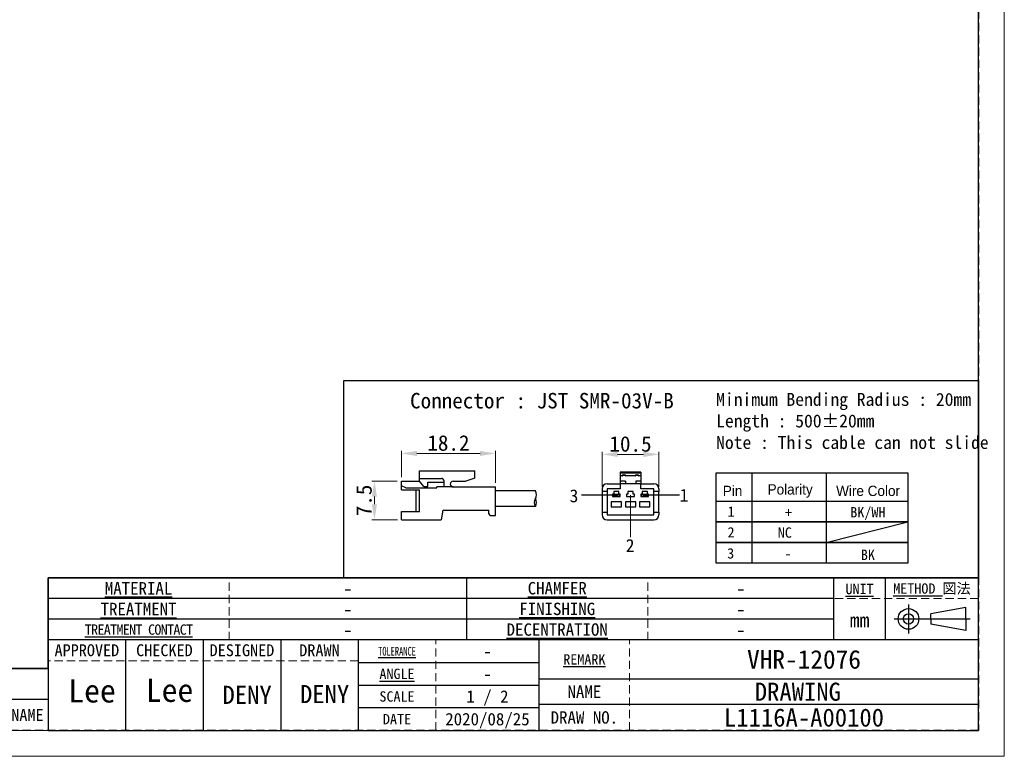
# Model space of a CAD drawing. Header units: millimetres. Extents: x -201 to 202, y 143 to 428.
# Tile 2 of 5: x 11 to 202, y 143 to 285. Entities that reach past the tile are written whole.
import ezdxf
from ezdxf.enums import TextEntityAlignment as Align

# ---------------------------------------------------------------- set-up
doc = ezdxf.new("R2010")
doc.units = ezdxf.units.MM
doc.header["$LTSCALE"] = 0.25
doc.linetypes.add('HIDDEN', pattern=[9.525, 6.35, -3.175])
doc.layers.add('CABLE 3P', color=7, linetype='Continuous')
doc.layers.add('FORM', color=7, linetype='Continuous')
doc.layers.add('DIMENSION', color=6, linetype='Continuous', lineweight=9)
doc.layers.add('TXT1', color=5, linetype='Continuous', lineweight=15)
doc.layers.add('EMPTY LINE', color=252, linetype='Continuous', lineweight=0, plot=False)
doc.styles.add('(TNK)aSS', font='txt', dxfattribs={"width": 0.75, "oblique": 15, "height": 3.5})
doc.styles.get("Standard").update_dxf_attribs({"font": 'arial.ttf'})
doc.styles.add('takachi1', font='msgothic.ttc', dxfattribs={"height": 2.5})
doc.styles.add('VS Standard', font='msgothic.ttc', dxfattribs={"height": 3})
doc.styles.add('VS Standard(小)', font='txt', dxfattribs={"height": 2.4})
doc.dimstyles.new('TMIZO', dxfattribs={"dimscale": 0, "dimtxt": 3.5, "dimasz": 3, "dimexe": 0.5, "dimexo": 0.8, "dimgap": 0.5, "dimtad": 3, "dimtoh": 1, "dimdec": 1, "dimrnd": 0.005, "dimdsep": 46, "dimtxsty": '(TNK)aSS', "dimcen": 0, "dimclrd": 5, "dimclre": 5, "dimclrt": 5, "dimaunit": 1, "dimadec": 0, "dimazin": 2, "dimtfac": 1, "dimtdec": 1, "dimtmove": 0, "dimatfit": 3, "dimfxl": 1, "dimtzin": 0, "dimlwd": -1, "dimlwe": -1, "dimarcsym": 0})

# ---------------------------------------------------------------- blocks, each defined once
blk = doc.blocks.new('表題欄金物用_ver2.0.0')
at = {"layer": 'FORM', "color": 0}
for p, q in [((-11, 40.5), (-191, 40.5)), ((-191, 40.5), (-191, 28.5)), ((-110, 28.49), (-110, 40.5)), ((-39, 28.49), (-39, 40.49)), ((-29, 28.49), (-29, 40.49)), ((-11, 28.5), (-11, 40.5)), ((-39, 36.5), (-191, 36.5)), ((-24.54, 35.38), (-24.54, 29.78)), ((-13.42, 34.8), (-20.21, 33.59)), ((-13.42, 32.58), (-13.42, 34.8)), ((-39, 32.5), (-191, 32.5)), ((-27.34, 32.58), (-12.62, 32.58)), ((-20.21, 32.58), (-20.21, 33.59)), ((-20.21, 32.58), (-20.21, 31.57)), ((-13.42, 32.58), (-13.42, 30.35)), ((-13.42, 30.35), (-20.21, 31.57)), ((-11, 28.5), (-191, 28.5)), ((-191, 28.5), (-191, 11)), ((-176, 28.5), (-176, 11)), ((-161, 28.5), (-161, 11)), ((-146, 28.5), (-146, 11)), ((-131, 28.5), (-131, 11)), ((-96, 11), (-96, 28.5)), ((-11, 11), (-11, 28.5)), ((-191, 23), (-199, 23)), ((-131, 24.12), (-96, 24.12)), ((-96, 21), (-11, 21)), ((-131, 19.75), (-96, 19.75)), ((-191, 17), (-199, 17)), ((-96, 15.38), (-131, 15.38)), ((-11, 16), (-96, 16)), ((-191, 11), (-11, 11))]:
    blk.add_line(p, q, dxfattribs=at)
at = {"layer": 'FORM', "color": 0, "linetype": 'HIDDEN', "lineweight": 9}
for p, q in [((-156, 28.49), (-156, 40.49)), ((-75, 28.49), (-75, 40.49)), ((-11, 36.5), (-39, 36.5)), ((-116, 11), (-116, 28.5)), ((-78.5, 11), (-78.5, 28.5)), ((-131, 24.5), (-191, 24.5))]:
    blk.add_line(p, q, dxfattribs=at)
at = {"layer": 'FORM', "color": 0, "lineweight": 15}
blk.add_line((-191, 11), (-286, 11), dxfattribs=at)
at = {"layer": 'FORM', "color": 0}
for radius in [2, 1]:
    blk.add_circle((-24.54, 32.58), radius, dxfattribs=at)
at = {"layer": 'FORM', "color": 0, "attachment_point": 5}
for s, insert, char_height, width, style in [('{\\LMATERIAL}', (-173.5, 38.5), 2.4, 36.5, 'VS Standard(小)'), ('{\\LCHAMFER}   ', (-92.5, 38.5), 2.4, 35, 'VS Standard(小)'), ('{\\LUNIT}', (-34, 38.35), 2, 20, 'VS Standard'), ('{\\LMETHOD} 図法', (-20, 38.35), 2, 20, 'VS Standard'), ('{\\LTREATMENT}', (-173.5, 34.5), 2.4, 36.5, 'VS Standard(小)'), ('{\\LFINISHING}', (-92.5, 34.5), 2.4, 35, 'VS Standard(小)'), ('mm', (-34, 32.35), 2.8, 20, 'VS Standard'), ('{\\T0.9;\\LTREATMENT CONTACT}', (-173.5, 30.5), 2, 36.5, 'VS Standard(小)'), ('{\\LDECENTRATION} ', (-92.5, 30.5), 2.4, 35, 'VS Standard(小)'), ('{\\fＭＳ ゴシック|b0|i0|c128|p49;APPROVED}', (-183.5, 26.5), 2.3, 15, 'VS Standard'), ('{\\fＭＳ ゴシック|b0|i0|c128|p49;CHECKED}', (-168.5, 26.5), 2.3, 15, 'VS Standard'), ('{\\fＭＳ ゴシック|b0|i0|c128|p49;DESIGNED}', (-153.5, 26.5), 2.3, 15, 'VS Standard'), ('{\\fＭＳ ゴシック|b0|i0|c128|p49;DRAWN}', (-138.5, 26.5), 2.3, 15, 'VS Standard'), ('{\\W0.7;\\LTOLERANCE\\l }', (-123.5, 26.31), 1.7, 20, 'VS Standard(小)'), ('{\\LANGLE}', (-123.5, 21.94), 2, 14.9784, 'VS Standard(小)'), ('{\\fＭＳ ゴシック|b0|i0|c128|p49;NAME}', (-87.25, 18.5), 2.4, 15, 'VS Standard(小)'), ('SCALE', (-123.5, 17.56), 2, 15, 'VS Standard(小)'), ('NAME', (-195, 14), 2.3, 8, 'VS Standard'), ('{\\fＭＳ ゴシック|b0|i0|c128|p49;DRAW NO.}', (-87.25, 13.5), 2.4, 15, 'VS Standard(小)'), ('{\\fＭＳ ゴシック|b0|i0|c128|p49;DATE}', (-123.5, 13.19), 2, 15, 'VS Standard(小)')]:
    blk.add_mtext(s, dxfattribs=dict(at, insert=insert, char_height=char_height, width=width, style=style))
at = {"layer": 'FORM', "color": 0, "insert": (-87.25, 24.75), "char_height": 2, "width": 16, "attachment_point": 5, "line_spacing_factor": 0.8, "style": 'VS Standard'}
blk.add_mtext('\\pxsm0.9;{\\LREMARK}   ', dxfattribs=at)
at = {"layer": 'FORM', "color": 0}
for tag, height, style, p in [('材料', 2.8, 'VS Standard', (-133, 38.5)), ('一般面取', 2.8, 'VS Standard', (-57, 38.5)), ('処理', 2.8, 'VS Standard', (-133, 34.5)), ('仕上', 2.8, 'VS Standard', (-57, 34.5)), ('処理接点', 2.8, 'VS Standard', (-133, 30.5)), ('偏芯', 2.8, 'VS Standard', (-57, 30.5)), ('一般公差', 2.4, 'VS Standard(小)', (-106, 26.31)), ('適用（機種名）', 3.6, 'VS Standard', (-44.75, 24.75)), ('角度', 2.4, 'VS Standard(小)', (-106, 21.94)), ('NAME', 3.5, 'VS Standard', (-44.75, 18.5)), ('SCALE', 2.4, 'VS Standard(小)', (-106, 17.56)), ('DRAW_NO.', 3.5, 'VS Standard', (-44.75, 13.5)), ('DATE', 2.4, 'VS Standard(小)', (-106, 13.19))]:
    blk.add_attdef(tag, text='', height=height, dxfattribs=dict(at, style=style)).set_placement(p, align=Align.MIDDLE_CENTER)
at = {"layer": 'FORM', "color": 0, "style": 'VS Standard'}
for tag, p in [('APPROVED', (-182.5, 15.06)), ('CHECKED', (-167.5, 15.18)), ('DESIGNED', (-152.5, 15.09)), ('DRAWN', (-137.5, 15.23))]:
    blk.add_attdef(tag, text='', height=4.5, dxfattribs=at).set_placement(p, align=Align.BOTTOM_CENTER)
blk = doc.blocks.new('*D84')
at = {"layer": 'Defpoints', "color": 0}
for p in [(134.68, 201.16), (123.68, 193.99), (134.68, 193.99)]:
    blk.add_point(p, dxfattribs=at)
at = {"layer": 'DIMENSION', "color": 0}
for p, q in [((123.68, 194.79), (123.68, 201.66)), ((126.68, 201.16), (131.68, 201.16)), ((134.68, 194.79), (134.68, 201.66))]:
    blk.add_line(p, q, dxfattribs=at)
for points in [[(126.68, 201.66), (126.68, 200.66), (123.68, 201.16)], [(131.68, 200.66), (131.68, 201.66), (134.68, 201.16)]]:
    blk.add_solid(points, dxfattribs=at)
at = {"layer": 'DIMENSION', "color": 0, "insert": (129.18, 203.16), "char_height": 3, "attachment_point": 5, "style": 'VS Standard'}
blk.add_mtext('10.5', dxfattribs=at)
blk = doc.blocks.new('*D85')
at = {"layer": 'Defpoints', "color": 0}
for p in [(84.85, 196), (79.63, 188.51), (84.87, 188.51)]:
    blk.add_point(p, dxfattribs=at)
at = {"layer": 'DIMENSION', "color": 0}
for p, q in [((84.05, 196), (79.13, 196)), ((79.63, 193), (79.63, 191.51)), ((84.07, 188.51), (79.13, 188.51))]:
    blk.add_line(p, q, dxfattribs=at)
for points in [[(80.13, 193), (79.13, 193), (79.63, 196)], [(79.13, 191.51), (80.13, 191.51), (79.63, 188.51)]]:
    blk.add_solid(points, dxfattribs=at)
at = {"layer": 'DIMENSION', "color": 0, "insert": (77.63, 192.25), "char_height": 3, "attachment_point": 5, "rotation": 90, "style": 'VS Standard'}
blk.add_mtext('7.5', dxfattribs=at)
blk = doc.blocks.new('*D86')
at = {"layer": 'Defpoints', "color": 0}
for p in [(103.06, 201.34), (84.85, 195.98), (103.06, 194.86)]:
    blk.add_point(p, dxfattribs=at)
at = {"layer": 'DIMENSION', "color": 0}
for p, q in [((84.85, 196.78), (84.85, 201.84)), ((87.85, 201.34), (100.06, 201.34)), ((103.06, 195.66), (103.06, 201.84))]:
    blk.add_line(p, q, dxfattribs=at)
for points in [[(87.85, 201.84), (87.85, 200.84), (84.85, 201.34)], [(100.06, 200.84), (100.06, 201.84), (103.06, 201.34)]]:
    blk.add_solid(points, dxfattribs=at)
at = {"layer": 'DIMENSION', "color": 0, "insert": (93.95, 203.34), "char_height": 3, "attachment_point": 5, "style": 'VS Standard'}
blk.add_mtext('18.2', dxfattribs=at)

msp = doc.modelspace()

# ---------------------------------------------------------------- linework, layer by layer
at = {"layer": 'CABLE 3P'}
for p, q in [((88.3742, 197.9786), (99.0742, 197.9786)), ((88.3742, 195.9786), (88.3742, 197.9786)), ((88.3742, 197.9786), (99.0742, 197.9786)), ((88.3742, 195.9786), (88.3742, 197.9786)), ((88.3742, 196.5079), (92.6074, 196.5079)), ((88.3742, 196.5079), (92.6074, 196.5079)), ((99.0742, 196.5832), (97.3459, 195.9786)), ((99.0742, 196.5832), (97.3459, 195.9786)), ((99.0742, 196.5832), (99.0742, 197.9786)), ((131.1842, 197.7381), (127.1842, 197.7381)), ((127.1842, 197.7381), (127.1842, 197.5089)), ((131.1842, 197.5089), (127.1842, 197.5089)), ((127.1842, 197.5089), (127.1842, 196.9881)), ((127.6842, 196.9881), (127.1842, 196.9881)), ((127.1842, 196.9881), (127.1842, 195.9881)), ((127.5842, 196.9881), (127.5842, 196.9972)), ((127.7842, 197.1881), (127.6842, 197.0881)), ((127.6842, 197.0881), (127.6842, 196.9881)), ((128.1842, 197.0881), (127.6842, 197.0881)), ((127.7842, 197.1972), (127.7842, 197.1881)), ((127.7842, 197.1972), (128.0842, 197.1972)), ((127.7842, 197.1881), (128.0842, 197.1881)), ((128.0842, 197.1972), (128.0842, 197.1881)), ((128.0842, 197.1881), (128.1842, 197.0881)), ((128.1842, 197.0881), (128.1842, 196.9881)), ((130.1842, 196.9881), (128.1842, 196.9881)), ((128.2842, 196.9972), (128.2842, 196.9881)), ((130.0842, 196.9881), (130.0842, 196.9972)), ((130.2842, 197.1881), (130.1842, 197.0881)), ((130.1842, 197.0881), (130.1842, 196.9881)), ((130.6842, 197.0881), (130.1842, 197.0881)), ((130.2842, 197.1972), (130.2842, 197.1881)), ((130.2842, 197.1972), (130.5842, 197.1972)), ((130.2842, 197.1881), (130.5842, 197.1881)), ((130.5842, 197.1972), (130.5842, 197.1881)), ((130.5842, 197.1881), (130.6842, 197.0881)), ((130.6842, 197.0881), (130.6842, 196.9881)), ((131.1842, 196.9881), (130.6842, 196.9881)), ((130.7842, 196.9972), (130.7842, 196.9881)), ((131.1842, 197.7381), (131.1842, 197.5089)), ((131.1842, 197.5089), (131.1842, 196.9881)), ((131.1842, 196.9881), (131.1842, 195.9881)), ((84.851, 194.2916), (84.851, 195.9786)), ((84.851, 195.9786), (88.3742, 195.9786)), ((84.851, 194.2916), (84.851, 195.9786)), ((84.851, 195.9786), (88.3742, 195.9786)), ((85.6899, 194.7015), (84.851, 195.0927)), ((85.6899, 194.7015), (84.851, 195.0927)), ((85.6899, 194.7015), (91.711, 194.7015)), ((85.6899, 194.7015), (91.711, 194.7015)), ((89.2077, 194.9259), (88.3742, 195.9786)), ((89.2077, 194.9259), (88.3742, 195.9786)), ((89.2077, 194.9259), (89.9722, 194.9259)), ((89.2077, 194.9259), (89.9722, 194.9259)), ((89.9722, 194.9259), (89.9722, 195.7978)), ((89.9722, 195.7978), (93.0974, 195.7978)), ((89.9722, 194.9259), (89.9722, 195.7978)), ((89.9722, 195.7978), (93.0974, 195.7978)), ((94.8476, 194.8505), (91.711, 194.8505)), ((91.711, 194.7015), (91.711, 194.8505)), ((94.8476, 194.8505), (91.711, 194.8505)), ((91.711, 194.7015), (91.711, 194.8505)), ((93.0974, 194.8505), (93.0974, 196.0045)), ((93.0974, 194.8505), (93.0974, 196.0045)), ((94.8476, 195.9786), (97.3459, 195.9786)), ((94.8476, 195.9786), (97.3459, 195.9786)), ((94.8476, 194.8505), (103.051, 194.8505)), ((94.8476, 194.8505), (103.051, 194.8505)), ((103.051, 189.3505), (103.051, 194.8505)), ((103.051, 189.3505), (103.051, 194.8505)), ((123.6842, 194.4881), (123.6842, 193.9881)), ((124.6842, 195.4881), (127.1842, 195.4881)), ((124.6842, 194.4881), (124.6842, 193.9881)), ((127.1842, 194.4881), (124.6842, 194.4881)), ((128.1842, 195.9881), (127.1842, 195.9881)), ((127.1842, 195.9881), (127.1842, 195.4881)), ((127.1842, 195.4881), (127.1842, 194.4881)), ((128.1842, 195.4881), (127.1842, 195.4881)), ((128.1842, 195.9881), (128.1842, 195.4881)), ((130.1842, 195.4881), (128.1842, 195.4881)), ((131.1842, 195.9881), (130.1842, 195.9881)), ((130.1842, 195.9881), (130.1842, 195.4881)), ((131.1842, 195.4881), (130.1842, 195.4881)), ((131.1842, 195.9881), (131.1842, 195.4881)), ((131.1842, 194.4881), (131.1842, 195.4881)), ((131.1842, 195.4881), (133.6842, 195.4881)), ((133.6842, 194.4881), (131.1842, 194.4881)), ((133.6842, 193.9881), (133.6842, 194.4881)), ((134.6842, 194.4881), (134.6842, 193.9881)), ((84.851, 194.2916), (88.3742, 194.2916)), ((84.851, 194.2916), (88.3742, 194.2916)), ((87.7218, 190.0996), (87.7218, 194.2916)), ((87.7218, 190.0996), (87.7218, 194.2916)), ((88.3742, 190.0996), (88.3742, 194.2916)), ((88.3742, 190.0996), (88.3742, 194.2916)), ((110.7651, 194.1005), (103.051, 194.1005)), ((124.6842, 193.9881), (123.6842, 193.9881)), ((123.6842, 193.9881), (123.6842, 189.9881)), ((124.6842, 193.9881), (124.6842, 189.9881)), ((125.9342, 193.4881), (125.6842, 193.4881)), ((125.6842, 193.4881), (125.6842, 192.9881)), ((125.6842, 192.9881), (127.1842, 192.9881)), ((125.8092, 193.0381), (125.8092, 193.4381)), ((125.8092, 193.4381), (126.2842, 193.4381)), ((126.2842, 193.0381), (125.8092, 193.0381)), ((126.9342, 193.9881), (125.9342, 193.9881)), ((125.9342, 193.9881), (125.9342, 193.4881)), ((126.2842, 193.4381), (126.1842, 193.3381)), ((126.3842, 193.3381), (126.1842, 193.3381)), ((126.1842, 193.1381), (126.1842, 193.3381)), ((126.1842, 193.1381), (126.3842, 193.1381)), ((126.1842, 193.1381), (126.2842, 193.0381)), ((126.2842, 193.4381), (126.4342, 193.4381)), ((126.4342, 193.0381), (126.2842, 193.0381)), ((126.4342, 193.4144), (126.3842, 193.3381)), ((126.3842, 193.3381), (126.3842, 193.1381)), ((126.3842, 193.1381), (126.4342, 193.0618)), ((126.4342, 193.4381), (126.4342, 193.4144)), ((126.4342, 193.4381), (126.5842, 193.4381)), ((126.4842, 193.3381), (126.4342, 193.4144)), ((126.4342, 193.0618), (126.4842, 193.1381)), ((126.4342, 193.0618), (126.4342, 193.0381)), ((126.5842, 193.0381), (126.4342, 193.0381)), ((126.4842, 193.1381), (126.4842, 193.3381)), ((126.6842, 193.3381), (126.4842, 193.3381)), ((126.4842, 193.1381), (126.6842, 193.1381)), ((126.6842, 193.3381), (126.5842, 193.4381)), ((126.5842, 193.4381), (127.0592, 193.4381)), ((126.5842, 193.0381), (126.6842, 193.1381)), ((127.0592, 193.0381), (126.5842, 193.0381)), ((126.6842, 193.3381), (126.6842, 193.1381)), ((126.9342, 193.4881), (126.9342, 193.9881)), ((127.1842, 193.4881), (126.9342, 193.4881)), ((127.0592, 193.4381), (127.0592, 193.0381)), ((127.1842, 192.9881), (127.1842, 193.4881)), ((128.4342, 193.4881), (128.4342, 192.9881)), ((128.6842, 193.4881), (128.4342, 193.4881)), ((128.4342, 192.9881), (129.9342, 192.9881)), ((128.6842, 193.9881), (128.6842, 193.4881)), ((129.6842, 193.9881), (128.6842, 193.9881)), ((129.6842, 193.4881), (129.6842, 193.9881)), ((129.9342, 193.4881), (129.6842, 193.4881)), ((129.9342, 192.9881), (129.9342, 193.4881)), ((131.4342, 193.4881), (131.1842, 193.4881)), ((131.1842, 193.4881), (131.1842, 192.9881)), ((131.1842, 192.9881), (132.6842, 192.9881)), ((131.3092, 193.0381), (131.3092, 193.4381)), ((131.3092, 193.4381), (131.7842, 193.4381)), ((131.7842, 193.0381), (131.3092, 193.0381)), ((132.4342, 193.9881), (131.4342, 193.9881)), ((131.4342, 193.9881), (131.4342, 193.4881)), ((131.7842, 193.4381), (131.6842, 193.3381)), ((131.8842, 193.3381), (131.6842, 193.3381)), ((131.6842, 193.1381), (131.6842, 193.3381)), ((131.6842, 193.1381), (131.8842, 193.1381)), ((131.6842, 193.1381), (131.7842, 193.0381)), ((131.7842, 193.4381), (131.9342, 193.4381)), ((131.9342, 193.0381), (131.7842, 193.0381)), ((131.9342, 193.4144), (131.8842, 193.3381)), ((131.8842, 193.3381), (131.8842, 193.1381)), ((131.8842, 193.1381), (131.9342, 193.0618)), ((131.9342, 193.4381), (131.9342, 193.4144)), ((131.9342, 193.4381), (132.0842, 193.4381)), ((131.9842, 193.3381), (131.9342, 193.4144)), ((131.9342, 193.0618), (131.9842, 193.1381)), ((131.9342, 193.0618), (131.9342, 193.0381)), ((132.0842, 193.0381), (131.9342, 193.0381)), ((131.9842, 193.1381), (131.9842, 193.3381)), ((132.1842, 193.3381), (131.9842, 193.3381)), ((131.9842, 193.1381), (132.1842, 193.1381)), ((132.1842, 193.3381), (132.0842, 193.4381)), ((132.0842, 193.4381), (132.5592, 193.4381)), ((132.0842, 193.0381), (132.1842, 193.1381)), ((132.5592, 193.0381), (132.0842, 193.0381)), ((132.1842, 193.3381), (132.1842, 193.1381)), ((132.4342, 193.4881), (132.4342, 193.9881)), ((132.6842, 193.4881), (132.4342, 193.4881)), ((132.5592, 193.4381), (132.5592, 193.0381)), ((132.6842, 192.9881), (132.6842, 193.4881)), ((134.6842, 193.9881), (133.6842, 193.9881)), ((133.6842, 189.9881), (133.6842, 193.9881)), ((134.6842, 189.9881), (134.6842, 193.9881)), ((110.7651, 191.1005), (103.051, 191.1005)), ((127.4342, 191.9881), (125.4342, 191.9881)), ((125.4342, 191.9881), (125.4342, 190.9881)), ((125.4342, 190.9881), (127.4342, 190.9881)), ((127.4342, 190.9881), (127.4342, 191.9881)), ((130.1842, 191.9881), (128.1842, 191.9881)), ((128.1842, 191.9881), (128.1842, 190.9881)), ((128.1842, 190.9881), (130.1842, 190.9881)), ((130.1842, 190.9881), (130.1842, 191.9881)), ((130.9342, 191.9881), (130.9342, 190.9881)), ((132.9342, 191.9881), (130.9342, 191.9881)), ((130.9342, 190.9881), (132.9342, 190.9881)), ((132.9342, 190.9881), (132.9342, 191.9881)), ((84.851, 188.4786), (84.851, 190.0996)), ((84.851, 190.0996), (88.3742, 190.0996)), ((84.851, 188.4786), (84.851, 190.0996)), ((84.851, 190.0996), (88.3742, 190.0996)), ((92.851, 190.3505), (92.551, 188.4786)), ((92.851, 190.3505), (101.7959, 190.3505)), ((92.851, 190.3505), (101.7959, 190.3505)), ((101.7959, 189.6505), (101.7959, 190.3505)), ((101.7959, 189.6505), (101.7959, 190.3505)), ((102.0959, 189.3505), (103.051, 189.3505)), ((102.0959, 189.3505), (103.051, 189.3505)), ((123.6842, 189.9881), (124.6842, 189.9881)), ((123.6842, 189.9881), (123.6842, 189.4881)), ((124.6842, 189.9881), (124.6842, 189.4881)), ((124.6842, 189.4881), (133.6842, 189.4881)), ((133.6842, 189.9881), (134.6842, 189.9881)), ((133.6842, 189.4881), (133.6842, 189.9881)), ((134.6842, 189.9881), (134.6842, 189.4881)), ((84.851, 188.4786), (92.551, 188.4786)), ((84.851, 188.4786), (92.551, 188.4786)), ((124.6842, 188.4881), (133.6842, 188.4881))]:
    msp.add_line(p, q, dxfattribs=at)
at = {"layer": 'CABLE 3P', "color": 5}
for p, q in [((126.3144, 193.2381), (119.6761, 193.2381)), ((138.6881, 193.2381), (132.0498, 193.2381))]:
    msp.add_line(p, q, dxfattribs=at)
at = {"layer": 'CABLE 3P'}
for centre, radius, start, end in [((92.5939, 196.0045), 0.5035, 0, 91.535232), ((92.5939, 196.0045), 0.5035, 0, 91.535232), ((127.7842, 196.9972), 0.2, 90, 180), ((127.5886, 197.0928), 0.0958, 267.402573, 357.142919), ((128.0842, 196.9972), 0.2, 0, 90), ((128.2799, 197.0928), 0.0958, 182.857163, 272.597478), ((130.2842, 196.9972), 0.2, 90, 180), ((130.0886, 197.0928), 0.0958, 267.402651, 357.142841), ((130.5842, 196.9972), 0.2, 0, 90), ((130.7799, 197.0928), 0.0958, 182.857274, 272.597233), ((94.8476, 195.4146), 0.5641, 90, 270), ((94.8476, 195.4146), 0.5641, 90, 270), ((124.6842, 194.4881), 1, 90, 180), ((133.6842, 194.4881), 1, 0, 90), ((111.9651, 191.8505), 1.4151, 147.994617, 212.005383), ((109.5651, 193.3505), 1.4151, 327.994617, 32.005383), ((109.5651, 191.8505), 1.4151, 327.994617, 32.005383), ((102.0959, 189.6505), 0.3, 180, 270), ((102.0959, 189.6505), 0.3, 180, 270), ((124.6842, 189.4881), 1, 180, 270), ((133.6842, 189.4881), 1, 270, 0)]:
    msp.add_arc(centre, radius, start, end, dxfattribs=at)
at = {"layer": 'DIMENSION', "color": 5}
msp.add_line((129.1569, 193.2711), (129.1569, 185.1552), dxfattribs=at)
at = {"layer": 'EMPTY LINE'}
for p, q in [((201.5, 142.75), (201.5, 427.75)), ((-201.5, 142.75), (201.5, 142.75))]:
    msp.add_line(p, q, dxfattribs=at)
at = {"layer": 'FORM'}
for p, q in [((145.7445, 197.6145), (182.8359, 197.6145)), ((145.7445, 192.0883), (145.7445, 197.6145)), ((152.6812, 197.6145), (152.6812, 180.0883)), ((167.0331, 197.6145), (167.0331, 180.0883)), ((182.8359, 197.6145), (182.8359, 180.0883)), ((167.0331, 184.0883), (182.8359, 188.0883))]:
    msp.add_line(p, q, dxfattribs=at)
at = {"layer": 'FORM', "linetype": 'HIDDEN'}
msp.add_lwpolyline([(-196.5, 422.75), (196.5, 422.75), (196.5, 147.75), (-196.5, 147.75)], close=True, dxfattribs=at)
at = {"layer": 'FORM'}
for points in [[(-196.5, 422.75), (-196.5, 147.75), (-78.5, 147.75), (-78.5, 159.75), (16.5, 159.75), (16.5, 177.25), (196.5, 177.25), (196.5, 422.75), (-196.5, 422.75)], [(73.6918, 215.458), (196.5, 215.458), (196.5, 177.25), (73.6918, 177.25)]]:
    msp.add_lwpolyline(points, close=True, dxfattribs=at)
for points in [[(182.8359, 188.0883), (145.7445, 188.0883), (145.7445, 192.0883), (182.8359, 192.0883)], [(182.8359, 184.0883), (145.7445, 184.0883), (145.7445, 188.0883), (182.8359, 188.0883)], [(182.8359, 180.0883), (145.7445, 180.0883), (145.7445, 184.0883), (182.8359, 184.0883)]]:
    msp.add_lwpolyline(points, dxfattribs=at)

# ---------------------------------------------------------------- block references
ref = msp.add_blockref('表題欄金物用_ver2.0.0', (207.5, 136.75), dxfattribs=at)
ref.add_attrib('材料', '-', dxfattribs={"layer": 'EMPTY LINE', "color": 0, "height": 2.8, "style": 'VS Standard'}).set_placement((74.5, 175.25), align=Align.MIDDLE_CENTER)
ref.add_attrib('処理', '-', dxfattribs={"color": 0, "height": 2.8, "style": 'VS Standard'}).set_placement((74.5, 171.25), align=Align.MIDDLE_CENTER)
ref.add_attrib('処理接点', '-', dxfattribs={"color": 0, "height": 2.8, "style": 'VS Standard'}).set_placement((74.5, 167.25), align=Align.MIDDLE_CENTER)
ref.add_attrib('一般面取', '-', dxfattribs={"color": 0, "height": 2.8, "style": 'VS Standard'}).set_placement((150.5, 175.2468), align=Align.MIDDLE_CENTER)
ref.add_attrib('仕上', '-', dxfattribs={"color": 0, "height": 2.8, "style": 'VS Standard'}).set_placement((150.5, 171.2468), align=Align.MIDDLE_CENTER)
ref.add_attrib('偏芯', '-', dxfattribs={"color": 0, "height": 2.8, "style": 'VS Standard'}).set_placement((150.5, 167.2468), align=Align.MIDDLE_CENTER)
ref.add_attrib('一般公差', '-', dxfattribs={"color": 0, "height": 2.4, "style": 'VS Standard(小)'}).set_placement((101.5, 163.0625), align=Align.MIDDLE_CENTER)
ref.add_attrib('角度', '-', dxfattribs={"color": 0, "height": 2.4, "style": 'VS Standard(小)'}).set_placement((101.5, 158.6875), align=Align.MIDDLE_CENTER)
ref.add_attrib('SCALE', '1 / 2', dxfattribs={"color": 0, "height": 2.4, "style": 'VS Standard(小)'}).set_placement((101.5, 154.3125), align=Align.MIDDLE_CENTER)
ref.add_attrib('DATE', '2020/08/25', dxfattribs={"color": 0, "height": 2.4, "style": 'VS Standard(小)'}).set_placement((101.5, 149.9375), align=Align.MIDDLE_CENTER)
ref.add_attrib('適用（機種名）', 'VHR-12076', dxfattribs={"color": 0, "height": 3.6, "style": 'VS Standard'}).set_placement((162.75, 161.5), align=Align.MIDDLE_CENTER)
ref.add_attrib('NAME', 'DRAWING ', dxfattribs={"color": 0, "height": 3.5, "style": 'VS Standard'}).set_placement((162.75, 155.25), align=Align.MIDDLE_CENTER)
ref.add_attrib('DRAW_NO.', 'L1116A-A00100', dxfattribs={"color": 0, "height": 3.5, "style": 'VS Standard'}).set_placement((162.75, 150.25), align=Align.MIDDLE_CENTER)
ref.add_attrib('DESIGNED', 'DENY', dxfattribs={"color": 0, "height": 3.5, "style": 'VS Standard'}).set_placement((55, 151.8412), align=Align.BOTTOM_CENTER)
ref.add_attrib('DRAWN', 'DENY', dxfattribs={"color": 0, "height": 3.5, "style": 'VS Standard'}).set_placement((69.9999, 151.985), align=Align.BOTTOM_CENTER)
ref.add_attrib('CHECKED', 'Lee', dxfattribs={"color": 0, "height": 4.5, "style": 'VS Standard'}).set_placement((40, 151.9272), align=Align.BOTTOM_CENTER)
ref.add_attrib('APPROVED', 'Lee', dxfattribs={"color": 0, "height": 4.5, "style": 'VS Standard'}).set_placement((25, 151.8117), align=Align.BOTTOM_CENTER)

# ---------------------------------------------------------------- texts
at = {"layer": 'DIMENSION', "color": 5, "style": 'takachi1'}
for s, p in [('3', (117.3825, 191.8971)), ('1', (138.6881, 191.9999)), ('2', (128.2512, 182.2775))]:
    msp.add_text(s, height=2.5, dxfattribs=at).set_placement(p)
at = {"layer": 'TXT1', "style": 'takachi1'}
msp.add_text('NC', height=2, dxfattribs=at).set_placement((157.6796, 185.029))
at = {"layer": 'TXT1', "attachment_point": 1, "style": 'VS Standard'}
for s, insert, char_height, width in [('Connector : JST SMR-03V-B', (86.5299, 213.0457), 3, 49.429299), ('Minimum Bending Radius : 20mm\\PLength : 500%%p20mm\\PNote : This cable can not slide', (145.7445, 213.0457), 2.5, 61.656869)]:
    msp.add_mtext(s, dxfattribs=dict(at, insert=insert, char_height=char_height, width=width))
at = {"layer": 'TXT1', "char_height": 2, "attachment_point": 5}
for s, insert, width in [('\\fMS PGothic|b0|i0|c128|p50;Pin', (148.9244, 194.0883), 8), ('\\fMS PGothic|b0|i0|c128|p50;Polarity', (160.0663, 194.0883), 28), ('\\fMS PGothic|b0|i0|c128|p50;Wire Color', (175.1448, 194.0883), 32), ('\\fＭＳ ゴシック|b0|i0;1', (148.6275, 190.0883), 8), ('\\fMS Gothic|b0|i0|c128|p49;+', (159.7466, 189.8914), 28), ('\\fMS Gothic|b0|i0|c128|p49;BK/WH', (175.1019, 189.7205), 32), ('\\fＭＳ ゴシック|b0|i0;2', (148.6275, 186.0883), 8), ('\\fＭＳ ゴシック|b0|i0;3\\P', (148.5559, 182.0035), 8), ('\\fMS Gothic|b0|i0|c128|p49;-', (159.6584, 181.9428), 28), ('\\fMS Gothic|b0|i0|c128|p49;BK', (175.1019, 181.7205), 32)]:
    msp.add_mtext(s, dxfattribs=dict(at, insert=insert, width=width))

# ---------------------------------------------------------------- dimensions: what is measured, and where the dimension line sits
at = {"layer": 'DIMENSION', "color": 5}
dim = msp.add_linear_dim(base=(103.0551, 201.3366), p1=(84.8527, 195.9814), p2=(103.0551, 194.8557), dimstyle='TMIZO', override={"dimscale": 1, "dimtoh": 0, "dimtxsty": 'VS Standard', "dimclrd": 0, "dimclre": 0, "dimclrt": 0}, dxfattribs=at)
dim.commit()
dim.dimension.update_dxf_attribs({"geometry": '*D86', "text_midpoint": (93.9539, 203.3372)})
dim = msp.add_linear_dim(base=(134.684, 201.1618), p1=(123.6779, 193.9903), p2=(134.684, 193.9913), text='10.5', dimstyle='TMIZO', override={"dimscale": 1, "dimtoh": 0, "dimtxsty": 'VS Standard', "dimclrd": 0, "dimclre": 0, "dimclrt": 0}, dxfattribs=at)
dim.commit()
dim.dimension.update_dxf_attribs({"geometry": '*D84', "text_midpoint": (129.1809, 203.1623)})
dim = msp.add_linear_dim(base=(79.6295, 188.5082), p1=(84.8484, 196.0009), p2=(84.8721, 188.5082), angle=90, dimstyle='TMIZO', override={"dimscale": 1, "dimtoh": 0, "dimtxsty": 'VS Standard', "dimclrd": 0, "dimclre": 0, "dimclrt": 0}, dxfattribs=at)
dim.commit()
dim.dimension.update_dxf_attribs({"geometry": '*D85', "text_midpoint": (77.6289, 192.2546)})

doc.saveas('drawing.dxf')
